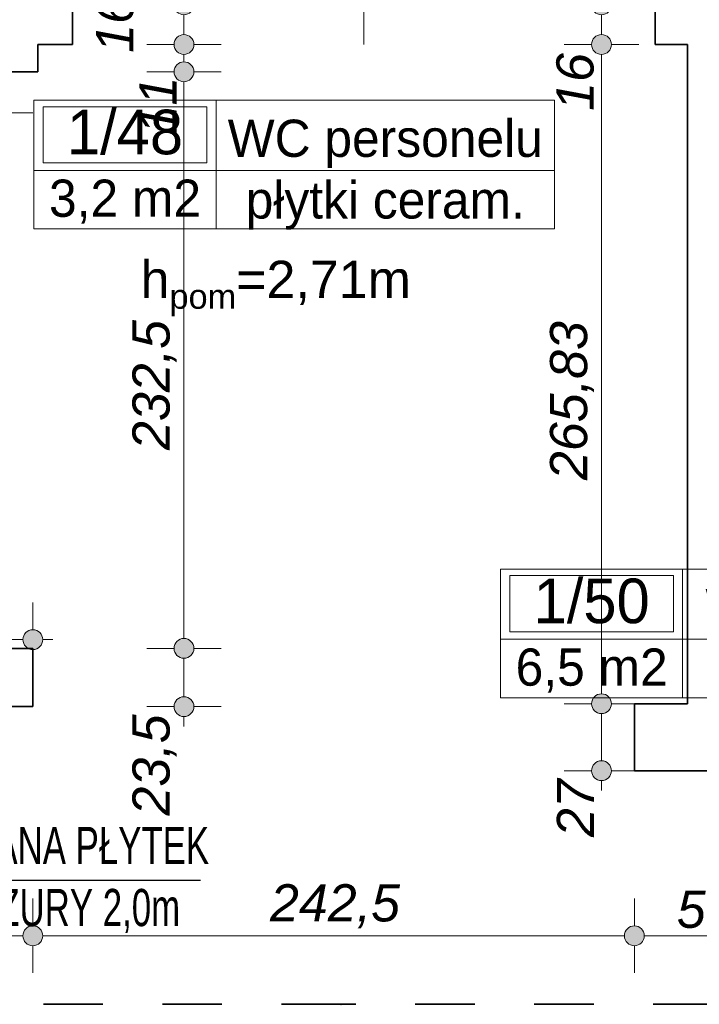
# Model space of a CAD drawing. Header units: millimetres. Extents: x -50073 to 84772, y -78870 to -35317.
# Tile 85 of 125: x 32312 to 35052, y -60131 to -56161. Entities that reach past the tile are written whole.
import ezdxf
from ezdxf.enums import TextEntityAlignment as Align

# ---------------------------------------------------------------- set-up
doc = ezdxf.new("R2010")
doc.units = ezdxf.units.MM
doc.header["$MEASUREMENT"] = 0
doc.linetypes.add('Przerywana', pattern=[480, 240, -240])
for name, color, linetype, lineweight in [('0_Nr_pióra__3', 7, 'Continuous', 20), ('_podkład_Nr_pióra__1', 7, 'Continuous', 0), ('Konstrukcja - Ściany zew_Nr_pióra__6', 7, 'Continuous', 35), ('Metryczki pomieszczeń ArchiCADa_Nr_pióra__1', 7, 'Continuous', 0), ('Wymiarowanie - Ogólne_Nr_pióra__82', 114, 'Continuous', 13), ('Znaczniki - Przekroje_Nr_pióra__5', 7, 'Continuous', 35), ('Znaczniki drzwi ArchiCADa_Nr_pióra__1', 7, 'Continuous', 0)]:
    doc.layers.add(name, color=color, linetype=linetype, lineweight=lineweight)
doc.layers.add('Elementy modelu - Strefy', color=7, linetype='Continuous')
doc.layers.add('Wymiarowanie - Ogólne', color=7, linetype='Continuous')
doc.styles.add('GENERATED_STYLE_1', font='txt')
doc.styles.add('GENERATED_STYLE_2', font='txt')
doc.styles.add('GENERATED_STYLE_3', font='txt')
doc.styles.add('GENERATED_STYLE_4', font='txt')
doc.dimstyles.new('GENERATED_STYLE__1', dxfattribs={"dimtxt": 150, "dimasz": 152, "dimexe": 0.18, "dimexo": 0, "dimgap": 0.09, "dimtad": 1, "dimlfac": 0.1, "dimzin": 0, "dimdsep": 46, "dimtxsty": 'GENERATED_STYLE_3', "dimblk": 'ARROWHEAD_11', "dimblk1": 'ARROWHEAD_11', "dimblk2": 'ARROWHEAD_11', "dimcen": 0.09, "dimclrd": 114, "dimclre": 114, "dimclrt": 114, "dimazin": 0, "dimtfac": 1, "dimtdec": 4, "dimtmove": 0, "dimatfit": 3, "dimfxl": 1, "dimtolj": 1, "dimtzin": 0, "dimarcsym": 0})
doc.dimstyles.new('GENERATED_STYLE__2', dxfattribs={"dimtxt": 150, "dimasz": 152, "dimexe": 0.18, "dimexo": 0, "dimgap": 0.09, "dimtad": 1, "dimtih": 1, "dimtoh": 1, "dimlfac": 0.1, "dimzin": 0, "dimdsep": 46, "dimtxsty": 'GENERATED_STYLE_3', "dimblk": 'ARROWHEAD_11', "dimblk1": 'ARROWHEAD_11', "dimblk2": 'ARROWHEAD_11', "dimcen": 0.09, "dimclrd": 114, "dimclre": 114, "dimclrt": 114, "dimazin": 0, "dimtfac": 1, "dimtdec": 4, "dimtmove": 0, "dimatfit": 3, "dimfxl": 1, "dimtolj": 1, "dimtzin": 0, "dimarcsym": 0})

# ---------------------------------------------------------------- blocks, each defined once
blk = doc.blocks.new('WC personelu_1_48_48', base_point=(33103.4, -56768.4))
at = {"layer": 'Metryczki pomieszczeń ArchiCADa_Nr_pióra__1', "linetype": 'Continuous'}
for p, q in [((32369.3, -56485.6), (34468.5, -56485.6)), ((32369.3, -57004.1), (32369.3, -56485.6)), ((33103.4, -56485.6), (33103.4, -57004.1)), ((34468.5, -56485.6), (34468.5, -57004.1)), ((32406, -56511.5), (33066.7, -56511.5)), ((32406, -56737.8), (32406, -56511.5)), ((33066.7, -56511.5), (33066.7, -56737.8)), ((32369.3, -56768.4), (34468.5, -56768.4)), ((33066.7, -56737.8), (32406, -56737.8)), ((34468.5, -57004.1), (32369.3, -57004.1))]:
    blk.add_line(p, q, dxfattribs=at)
at = {"layer": 'Metryczki pomieszczeń ArchiCADa_Nr_pióra__1'}
for tag, height, style, p in [('ROOM_NUMBER', 180, 'GENERATED_STYLE_2', (32736.4, -56613.5)), ('ROOM_NAME', 150, 'GENERATED_STYLE_1', (33785.9, -56638.8)), ('ROOM_CALC_AREA', 150, 'GENERATED_STYLE_1', (32736.4, -56880.5)), ('floor_f', 150, 'GENERATED_STYLE_1', (33785.9, -56887.5))]:
    blk.add_attdef(tag, text='', height=height, dxfattribs=dict(at, style=style)).set_placement(p, align=Align.MIDDLE_CENTER)
blk = doc.blocks.new('Winda pacjentów przed oper_1_50_55', base_point=(34985.3, -58659.2))
at = {"layer": 'Metryczki pomieszczeń ArchiCADa_Nr_pióra__1', "linetype": 'Continuous'}
for p, q in [((34251.2, -58376.4), (37711.2, -58376.4)), ((34251.2, -58894.9), (34251.2, -58376.4)), ((34287.9, -58402.3), (34948.6, -58402.3)), ((34287.9, -58628.6), (34287.9, -58402.3)), ((34948.6, -58402.3), (34948.6, -58628.6)), ((34985.3, -58376.4), (34985.3, -58894.9)), ((37711.2, -58376.4), (37711.2, -58894.9)), ((34948.6, -58628.6), (34287.9, -58628.6)), ((34251.2, -58659.2), (37711.2, -58659.2)), ((37711.2, -58894.9), (34251.2, -58894.9))]:
    blk.add_line(p, q, dxfattribs=at)
at = {"layer": 'Metryczki pomieszczeń ArchiCADa_Nr_pióra__1'}
for tag, height, style, p in [('ROOM_NUMBER', 180, 'GENERATED_STYLE_2', (34618.3, -58504.3)), ('ROOM_NAME', 150, 'GENERATED_STYLE_1', (36348.2, -58530.8)), ('floor_f', 150, 'GENERATED_STYLE_1', (36348.2, -58756.7)), ('ROOM_CALC_AREA', 150, 'GENERATED_STYLE_1', (34618.3, -58771.3))]:
    blk.add_attdef(tag, text='', height=height, dxfattribs=dict(at, style=style)).set_placement(p, align=Align.MIDDLE_CENTER)
blk = doc.blocks.new('*D304')
at = {"layer": 'Wymiarowanie - Ogólne_Nr_pióra__82', "linetype": 'Continuous'}
for points in [[(29854.6, -59854.8), (29851.6, -59839.5), (29842.9, -59826.5), (29829.9, -59817.9), (29814.6, -59814.8), (29799.3, -59817.9), (29786.3, -59826.5), (29777.6, -59839.5), (29774.6, -59854.8), (29777.6, -59870.1), (29786.3, -59883.1), (29799.3, -59891.8), (29814.6, -59894.8), (29829.9, -59891.8), (29842.9, -59883.1), (29851.6, -59870.1)], [(32404.6, -59854.8), (32401.6, -59839.5), (32392.9, -59826.5), (32379.9, -59817.9), (32364.6, -59814.8), (32349.3, -59817.9), (32336.3, -59826.5), (32327.6, -59839.5), (32324.6, -59854.8), (32327.6, -59870.1), (32336.3, -59883.1), (32349.3, -59891.8), (32364.6, -59894.8), (32379.9, -59891.8), (32392.9, -59883.1), (32401.6, -59870.1)]]:
    blk.add_hatch(color=256, dxfattribs=at).paths.add_polyline_path(points)
for p, q in [((29814.6, -59814.8), (29814.6, -59704.8)), ((32364.6, -59814.8), (32364.6, -59704.8)), ((29854.6, -59854.8), (32324.6, -59854.8)), ((29814.6, -60004.8), (29814.6, -59894.8)), ((32364.6, -60004.8), (32364.6, -59894.8))]:
    blk.add_line(p, q, dxfattribs=at)
for centre in [(29814.6, -59854.8), (32364.6, -59854.8)]:
    blk.add_circle(centre, 40, dxfattribs=at)
at = {"layer": 'Wymiarowanie - Ogólne_Nr_pióra__82', "insert": (30918.9, -59824.8), "char_height": 150, "attachment_point": 7, "style": 'GENERATED_STYLE_3'}
blk.add_mtext('\\A1;{\\fArial|b0|i1|c238|p38;255}', dxfattribs=at)
blk = doc.blocks.new('ARROWHEAD_11')
at = {"color": 0, "linetype": 'Continuous', "lineweight": 0}
blk.add_line((0, 0), (-1, 0), dxfattribs=at)
at = {"color": 0, "linetype": 'Continuous', "lineweight": 0, "const_width": 0.25, "flags": 128}
blk.add_lwpolyline([(-0.125, 0, 1), (0.125, 0, 1)], format="xyb", close=True, dxfattribs=at)
blk = doc.blocks.new('*D305')
at = {"layer": 'Wymiarowanie - Ogólne_Nr_pióra__82', "linetype": 'Continuous'}
for points in [[(32404.6, -59854.8), (32401.6, -59839.5), (32392.9, -59826.5), (32379.9, -59817.9), (32364.6, -59814.8), (32349.3, -59817.9), (32336.3, -59826.5), (32327.6, -59839.5), (32324.6, -59854.8), (32327.6, -59870.1), (32336.3, -59883.1), (32349.3, -59891.8), (32364.6, -59894.8), (32379.9, -59891.8), (32392.9, -59883.1), (32401.6, -59870.1)], [(34830.5, -59854.8), (34827.5, -59839.5), (34818.8, -59826.5), (34805.8, -59817.9), (34790.5, -59814.8), (34775.2, -59817.9), (34762.2, -59826.5), (34753.6, -59839.5), (34750.5, -59854.8), (34753.6, -59870.1), (34762.2, -59883.1), (34775.2, -59891.8), (34790.5, -59894.8), (34805.8, -59891.8), (34818.8, -59883.1), (34827.5, -59870.1)]]:
    blk.add_hatch(color=256, dxfattribs=at).paths.add_polyline_path(points)
for p, q in [((32364.6, -59814.8), (32364.6, -59704.8)), ((34790.5, -59814.8), (34790.5, -59704.8)), ((32404.6, -59854.8), (34750.5, -59854.8)), ((32364.6, -60004.8), (32364.6, -59894.8)), ((34790.5, -60004.8), (34790.5, -59894.8))]:
    blk.add_line(p, q, dxfattribs=at)
for centre in [(32364.6, -59854.8), (34790.5, -59854.8)]:
    blk.add_circle(centre, 40, dxfattribs=at)
at = {"layer": 'Wymiarowanie - Ogólne_Nr_pióra__82', "insert": (33321.1, -59824.8), "char_height": 150, "attachment_point": 7, "style": 'GENERATED_STYLE_3'}
blk.add_mtext('\\A1;{\\fArial|b0|i1|c238|p38;242,5}', dxfattribs=at)
blk = doc.blocks.new('*D306')
at = {"layer": 'Wymiarowanie - Ogólne_Nr_pióra__82', "linetype": 'Continuous'}
for points in [[(34830.5, -59854.8), (34827.5, -59839.5), (34818.8, -59826.5), (34805.8, -59817.9), (34790.5, -59814.8), (34775.2, -59817.9), (34762.2, -59826.5), (34753.6, -59839.5), (34750.5, -59854.8), (34753.6, -59870.1), (34762.2, -59883.1), (34775.2, -59891.8), (34790.5, -59894.8), (34805.8, -59891.8), (34818.8, -59883.1), (34827.5, -59870.1)], [(35400.5, -59854.8), (35397.5, -59839.5), (35388.8, -59826.5), (35375.8, -59817.9), (35360.5, -59814.8), (35345.2, -59817.9), (35332.2, -59826.5), (35323.6, -59839.5), (35320.5, -59854.8), (35323.6, -59870.1), (35332.2, -59883.1), (35345.2, -59891.8), (35360.5, -59894.8), (35375.8, -59891.8), (35388.8, -59883.1), (35397.5, -59870.1)]]:
    blk.add_hatch(color=256, dxfattribs=at).paths.add_polyline_path(points)
for p, q in [((34790.5, -59814.8), (34790.5, -59704.8)), ((35360.5, -59814.8), (35360.5, -59704.8)), ((34830.5, -59854.8), (35320.5, -59854.8)), ((34790.5, -60004.8), (34790.5, -59894.8)), ((35360.5, -60004.8), (35360.5, -59894.8))]:
    blk.add_line(p, q, dxfattribs=at)
for centre in [(34790.5, -59854.8), (35360.5, -59854.8)]:
    blk.add_circle(centre, 40, dxfattribs=at)
at = {"layer": 'Wymiarowanie - Ogólne_Nr_pióra__82', "insert": (34961.7, -59824.8), "char_height": 150, "attachment_point": 7, "style": 'GENERATED_STYLE_3'}
blk.add_mtext('\\A1;{\\fArial|b0|i1|c238|p38;57}', dxfattribs=at)
blk = doc.blocks.new('*D349')
at = {"layer": 'Wymiarowanie - Ogólne_Nr_pióra__82', "linetype": 'Continuous'}
for points in [[(33014.1, -58695.7), (33011.1, -58680.4), (33002.4, -58667.4), (32989.4, -58658.7), (32974.1, -58655.7), (32958.8, -58658.7), (32945.8, -58667.4), (32937.1, -58680.4), (32934.1, -58695.7), (32937.1, -58711), (32945.8, -58724), (32958.8, -58732.6), (32974.1, -58735.7), (32989.4, -58732.6), (33002.4, -58724), (33011.1, -58711)], [(33014.1, -58930.7), (33011.1, -58915.4), (33002.4, -58902.4), (32989.4, -58893.7), (32974.1, -58890.7), (32958.8, -58893.7), (32945.8, -58902.4), (32937.1, -58915.4), (32934.1, -58930.7), (32937.1, -58946), (32945.8, -58959), (32958.8, -58967.6), (32974.1, -58970.7), (32989.4, -58967.6), (33002.4, -58959), (33011.1, -58946)]]:
    blk.add_hatch(color=256, dxfattribs=at).paths.add_polyline_path(points)
for p, q in [((32934.1, -58695.7), (32824.1, -58695.7)), ((33124.1, -58695.7), (33014.1, -58695.7)), ((32974.1, -58890.7), (32974.1, -58735.7)), ((32934.1, -58930.7), (32824.1, -58930.7)), ((33124.1, -58930.7), (33014.1, -58930.7)), ((32974.1, -59010.7), (32974.1, -58970.7))]:
    blk.add_line(p, q, dxfattribs=at)
for centre in [(32974.1, -58695.7), (32974.1, -58930.7)]:
    blk.add_circle(centre, 40, dxfattribs=at)
at = {"layer": 'Wymiarowanie - Ogólne_Nr_pióra__82', "insert": (32944.1, -59369.8), "char_height": 150, "attachment_point": 7, "rotation": 90, "style": 'GENERATED_STYLE_3'}
blk.add_mtext('\\A1;{\\fArial|b0|i1|c238|p38;23,5}', dxfattribs=at)
blk = doc.blocks.new('*D350')
at = {"layer": 'Wymiarowanie - Ogólne_Nr_pióra__82', "linetype": 'Continuous'}
for points in [[(33014.1, -56370.7), (33011.1, -56355.4), (33002.4, -56342.4), (32989.4, -56333.7), (32974.1, -56330.7), (32958.8, -56333.7), (32945.8, -56342.4), (32937.1, -56355.4), (32934.1, -56370.7), (32937.1, -56386), (32945.8, -56399), (32958.8, -56407.6), (32974.1, -56410.7), (32989.4, -56407.6), (33002.4, -56399), (33011.1, -56386)], [(33014.1, -58695.7), (33011.1, -58680.4), (33002.4, -58667.4), (32989.4, -58658.7), (32974.1, -58655.7), (32958.8, -58658.7), (32945.8, -58667.4), (32937.1, -58680.4), (32934.1, -58695.7), (32937.1, -58711), (32945.8, -58724), (32958.8, -58732.6), (32974.1, -58735.7), (32989.4, -58732.6), (33002.4, -58724), (33011.1, -58711)]]:
    blk.add_hatch(color=256, dxfattribs=at).paths.add_polyline_path(points)
for p, q in [((32934.1, -56370.7), (32824.1, -56370.7)), ((33124.1, -56370.7), (33014.1, -56370.7)), ((32974.1, -58655.7), (32974.1, -56410.7)), ((32934.1, -58695.7), (32824.1, -58695.7)), ((33124.1, -58695.7), (33014.1, -58695.7))]:
    blk.add_line(p, q, dxfattribs=at)
for centre in [(32974.1, -56370.7), (32974.1, -58695.7)]:
    blk.add_circle(centre, 40, dxfattribs=at)
at = {"layer": 'Wymiarowanie - Ogólne_Nr_pióra__82', "char_height": 150, "attachment_point": 7, "rotation": 90, "style": 'GENERATED_STYLE_3'}
for s, insert in [('\\A1;{\\fArial|b0|i1|c238|p38;11}', (32944.1, -56623.3)), ('\\A1;{\\fArial|b0|i1|c238|p38;232,5}', (32944.1, -57895.9))]:
    blk.add_mtext(s, dxfattribs=dict(at, insert=insert))
blk = doc.blocks.new('*D351')
at = {"layer": 'Wymiarowanie - Ogólne_Nr_pióra__82', "linetype": 'Continuous'}
for points in [[(33014.1, -56260.7), (33011.1, -56245.4), (33002.4, -56232.4), (32989.4, -56223.7), (32974.1, -56220.7), (32958.8, -56223.7), (32945.8, -56232.4), (32937.1, -56245.4), (32934.1, -56260.7), (32937.1, -56276), (32945.8, -56289), (32958.8, -56297.6), (32974.1, -56300.7), (32989.4, -56297.6), (33002.4, -56289), (33011.1, -56276)], [(33014.1, -56370.7), (33011.1, -56355.4), (33002.4, -56342.4), (32989.4, -56333.7), (32974.1, -56330.7), (32958.8, -56333.7), (32945.8, -56342.4), (32937.1, -56355.4), (32934.1, -56370.7), (32937.1, -56386), (32945.8, -56399), (32958.8, -56407.6), (32974.1, -56410.7), (32989.4, -56407.6), (33002.4, -56399), (33011.1, -56386)]]:
    blk.add_hatch(color=256, dxfattribs=at).paths.add_polyline_path(points)
for p, q in [((32934.1, -56260.7), (32824.1, -56260.7)), ((33124.1, -56260.7), (33014.1, -56260.7)), ((32974.1, -56330.7), (32974.1, -56300.7)), ((32934.1, -56370.7), (32824.1, -56370.7)), ((33124.1, -56370.7), (33014.1, -56370.7))]:
    blk.add_line(p, q, dxfattribs=at)
for centre in [(32974.1, -56260.7), (32974.1, -56370.7)]:
    blk.add_circle(centre, 40, dxfattribs=at)
at = {"layer": 'Wymiarowanie - Ogólne_Nr_pióra__82', "insert": (32771.6, -56294.5), "char_height": 150, "attachment_point": 7, "rotation": 90, "style": 'GENERATED_STYLE_3'}
blk.add_mtext('\\A1;{\\fArial|b0|i1|c238|p38;16}', dxfattribs=at)
blk = doc.blocks.new('*D352')
at = {"layer": 'Wymiarowanie - Ogólne_Nr_pióra__82', "linetype": 'Continuous'}
for points in [[(33014.1, -56100.7), (33011.1, -56085.4), (33002.4, -56072.4), (32989.4, -56063.7), (32974.1, -56060.7), (32958.8, -56063.7), (32945.8, -56072.4), (32937.1, -56085.4), (32934.1, -56100.7), (32937.1, -56116), (32945.8, -56129), (32958.8, -56137.6), (32974.1, -56140.7), (32989.4, -56137.6), (33002.4, -56129), (33011.1, -56116)], [(33014.1, -56260.7), (33011.1, -56245.4), (33002.4, -56232.4), (32989.4, -56223.7), (32974.1, -56220.7), (32958.8, -56223.7), (32945.8, -56232.4), (32937.1, -56245.4), (32934.1, -56260.7), (32937.1, -56276), (32945.8, -56289), (32958.8, -56297.6), (32974.1, -56300.7), (32989.4, -56297.6), (33002.4, -56289), (33011.1, -56276)]]:
    blk.add_hatch(color=256, dxfattribs=at).paths.add_polyline_path(points)
for p, q in [((32934.1, -56100.7), (32824.1, -56100.7)), ((33124.1, -56100.7), (33014.1, -56100.7)), ((32974.1, -56220.7), (32974.1, -56140.7)), ((32934.1, -56260.7), (32824.1, -56260.7)), ((33124.1, -56260.7), (33014.1, -56260.7))]:
    blk.add_line(p, q, dxfattribs=at)
for centre in [(32974.1, -56100.7), (32974.1, -56260.7)]:
    blk.add_circle(centre, 40, dxfattribs=at)
blk = doc.blocks.new('*D360')
at = {"layer": 'Wymiarowanie - Ogólne_Nr_pióra__82', "linetype": 'Continuous'}
for points in [[(34698.1, -58919), (34695, -58903.7), (34686.3, -58890.7), (34673.4, -58882.1), (34658.1, -58879), (34642.7, -58882.1), (34629.8, -58890.7), (34621.1, -58903.7), (34618.1, -58919), (34621.1, -58934.3), (34629.8, -58947.3), (34642.7, -58956), (34658.1, -58959), (34673.4, -58956), (34686.3, -58947.3), (34695, -58934.3)], [(34698.1, -59189), (34695, -59173.7), (34686.3, -59160.7), (34673.4, -59152.1), (34658.1, -59149), (34642.7, -59152.1), (34629.8, -59160.7), (34621.1, -59173.7), (34618.1, -59189), (34621.1, -59204.3), (34629.8, -59217.3), (34642.7, -59226), (34658.1, -59229), (34673.4, -59226), (34686.3, -59217.3), (34695, -59204.3)]]:
    blk.add_hatch(color=256, dxfattribs=at).paths.add_polyline_path(points)
for p, q in [((34618.1, -58919), (34508.1, -58919)), ((34808.1, -58919), (34698.1, -58919)), ((34658.1, -59149), (34658.1, -58959)), ((34618.1, -59189), (34508.1, -59189)), ((34808.1, -59189), (34698.1, -59189)), ((34658.1, -59269), (34658.1, -59229))]:
    blk.add_line(p, q, dxfattribs=at)
for centre in [(34658.1, -58919), (34658.1, -59189)]:
    blk.add_circle(centre, 40, dxfattribs=at)
at = {"layer": 'Wymiarowanie - Ogólne_Nr_pióra__82', "insert": (34628.1, -59456.7), "char_height": 150, "attachment_point": 7, "rotation": 90, "style": 'GENERATED_STYLE_3'}
blk.add_mtext('\\A1;{\\fArial|b0|i1|c238|p38;27}', dxfattribs=at)
blk = doc.blocks.new('*D361')
at = {"layer": 'Wymiarowanie - Ogólne_Nr_pióra__82', "linetype": 'Continuous'}
for points in [[(34698.1, -56260.7), (34695, -56245.4), (34686.3, -56232.4), (34673.4, -56223.7), (34658.1, -56220.7), (34642.7, -56223.7), (34629.8, -56232.4), (34621.1, -56245.4), (34618.1, -56260.7), (34621.1, -56276), (34629.8, -56289), (34642.7, -56297.6), (34658.1, -56300.7), (34673.4, -56297.6), (34686.3, -56289), (34695, -56276)], [(34698.1, -58919), (34695, -58903.7), (34686.3, -58890.7), (34673.4, -58882.1), (34658.1, -58879), (34642.7, -58882.1), (34629.8, -58890.7), (34621.1, -58903.7), (34618.1, -58919), (34621.1, -58934.3), (34629.8, -58947.3), (34642.7, -58956), (34658.1, -58959), (34673.4, -58956), (34686.3, -58947.3), (34695, -58934.3)]]:
    blk.add_hatch(color=256, dxfattribs=at).paths.add_polyline_path(points)
for p, q in [((34618.1, -56260.7), (34508.1, -56260.7)), ((34808.1, -56260.7), (34698.1, -56260.7)), ((34658.1, -58879), (34658.1, -56300.7)), ((34618.1, -58919), (34508.1, -58919)), ((34808.1, -58919), (34698.1, -58919))]:
    blk.add_line(p, q, dxfattribs=at)
for centre in [(34658.1, -56260.7), (34658.1, -58919)]:
    blk.add_circle(centre, 40, dxfattribs=at)
at = {"layer": 'Wymiarowanie - Ogólne_Nr_pióra__82', "char_height": 150, "attachment_point": 7, "rotation": 90, "style": 'GENERATED_STYLE_3'}
for s, insert in [('\\A1;{\\fArial|b0|i1|c238|p38;16}', (34628.1, -56528.3)), ('\\A1;{\\fArial|b0|i1|c238|p38;265,83}', (34628.1, -58017.1))]:
    blk.add_mtext(s, dxfattribs=dict(at, insert=insert))
blk = doc.blocks.new('*D362')
at = {"layer": 'Wymiarowanie - Ogólne_Nr_pióra__82', "linetype": 'Continuous'}
for points in [[(34698.1, -56100.7), (34695, -56085.4), (34686.3, -56072.4), (34673.4, -56063.7), (34658.1, -56060.7), (34642.7, -56063.7), (34629.8, -56072.4), (34621.1, -56085.4), (34618.1, -56100.7), (34621.1, -56116), (34629.8, -56129), (34642.7, -56137.6), (34658.1, -56140.7), (34673.4, -56137.6), (34686.3, -56129), (34695, -56116)], [(34698.1, -56260.7), (34695, -56245.4), (34686.3, -56232.4), (34673.4, -56223.7), (34658.1, -56220.7), (34642.7, -56223.7), (34629.8, -56232.4), (34621.1, -56245.4), (34618.1, -56260.7), (34621.1, -56276), (34629.8, -56289), (34642.7, -56297.6), (34658.1, -56300.7), (34673.4, -56297.6), (34686.3, -56289), (34695, -56276)]]:
    blk.add_hatch(color=256, dxfattribs=at).paths.add_polyline_path(points)
for p, q in [((34618.1, -56100.7), (34508.1, -56100.7)), ((34808.1, -56100.7), (34698.1, -56100.7)), ((34658.1, -56220.7), (34658.1, -56140.7)), ((34618.1, -56260.7), (34508.1, -56260.7)), ((34808.1, -56260.7), (34698.1, -56260.7))]:
    blk.add_line(p, q, dxfattribs=at)
for centre in [(34658.1, -56100.7), (34658.1, -56260.7)]:
    blk.add_circle(centre, 40, dxfattribs=at)
blk = doc.blocks.new('*D385')
at = {"layer": 'Wymiarowanie - Ogólne_Nr_pióra__82', "linetype": 'Continuous'}
for points in [[(32254.6, -58660.6), (32251.6, -58645.2), (32242.9, -58632.3), (32229.9, -58623.6), (32214.6, -58620.6), (32199.3, -58623.6), (32186.3, -58632.3), (32177.6, -58645.2), (32174.6, -58660.6), (32177.6, -58675.9), (32186.3, -58688.8), (32199.3, -58697.5), (32214.6, -58700.6), (32229.9, -58697.5), (32242.9, -58688.8), (32251.6, -58675.9)], [(32404.6, -58660.6), (32401.6, -58645.2), (32392.9, -58632.3), (32379.9, -58623.6), (32364.6, -58620.6), (32349.3, -58623.6), (32336.3, -58632.3), (32327.6, -58645.2), (32324.6, -58660.6), (32327.6, -58675.9), (32336.3, -58688.8), (32349.3, -58697.5), (32364.6, -58700.6), (32379.9, -58697.5), (32392.9, -58688.8), (32401.6, -58675.9)]]:
    blk.add_hatch(color=256, dxfattribs=at).paths.add_polyline_path(points)
for p, q in [((32214.6, -58620.6), (32214.6, -58510.6)), ((32364.6, -58620.6), (32364.6, -58510.6)), ((32254.6, -58660.6), (32324.6, -58660.6)), ((32404.6, -58660.6), (32444.6, -58660.6)), ((32214.6, -58810.6), (32214.6, -58700.6)), ((32364.6, -58810.6), (32364.6, -58700.6))]:
    blk.add_line(p, q, dxfattribs=at)
for centre in [(32214.6, -58660.6), (32364.6, -58660.6)]:
    blk.add_circle(centre, 40, dxfattribs=at)

msp = doc.modelspace()

# ---------------------------------------------------------------- linework, layer by layer
at = {"color": 10}
msp.add_line((33040.756, -59632.411), (31747.892, -59632.411), dxfattribs=at)
at = {"layer": '_podkład_Nr_pióra__1', "linetype": 'Continuous'}
msp.add_line((32364.037, -56536.175), (30858.238, -56536.175), dxfattribs=at)
at = {"layer": 'Konstrukcja - Ściany zew_Nr_pióra__6', "linetype": 'Continuous'}
for p, q in [((32524.596, -56260.678), (32524.596, -56100.678)), ((34874.596, -56260.678), (34874.596, -56100.678))]:
    msp.add_line(p, q, dxfattribs=at)
at = {"layer": 'Konstrukcja - Ściany zew_Nr_pióra__6', "linetype": 'Continuous', "flags": 128}
for points in [[(32384.596, -56370.678), (32384.596, -56260.678)], [(32384.596, -56260.678), (32524.596, -56260.678)], [(34874.596, -56260.678), (35004.596, -56260.678)], [(35004.596, -56260.678), (35004.596, -58919.024)], [(32234.596, -56370.678), (32384.596, -56370.678)], [(32364.596, -58695.678), (32214.596, -58695.678)], [(32364.596, -58930.678), (32364.596, -58695.678)], [(35004.596, -58919.024), (34790.513, -58919.024)], [(34790.513, -58919.024), (34790.513, -59189.024)], [(29814.596, -58930.678), (32364.596, -58930.678)], [(34790.513, -59189.024), (35360.513, -59189.024)]]:
    msp.add_lwpolyline(points, dxfattribs=at)
at = {"layer": 'Znaczniki - Przekroje_Nr_pióra__5', "linetype": 'Przerywana'}
for p, q in [((33606.975, -60131.057), (32106.975, -60131.057)), ((35106.975, -60131.057), (33606.975, -60131.057))]:
    msp.add_line(p, q, dxfattribs=at)
msp.add_point((33606.975, -60131.057), dxfattribs=at)
at = {"layer": 'Znaczniki drzwi ArchiCADa_Nr_pióra__1', "linetype": 'Continuous'}
msp.add_line((33699.596, -55700.678), (33699.596, -56260.678), dxfattribs=at)

# ---------------------------------------------------------------- block references
at = {"layer": 'Elementy modelu - Strefy', "linetype": 'Continuous'}
ref = msp.add_blockref('WC personelu_1_48_48', (33103.373, -56768.433), dxfattribs=at)
ref.add_attrib('ROOM_NAME', 'WC personelu', dxfattribs={"layer": 'Metryczki pomieszczeń ArchiCADa_Nr_pióra__1', "color": 7, "height": 150, "style": 'GENERATED_STYLE_1'}).set_placement((33785.935, -56638.847), align=Align.MIDDLE_CENTER)
ref.add_attrib('ROOM_NUMBER', '1/48', dxfattribs={"layer": 'Metryczki pomieszczeń ArchiCADa_Nr_pióra__1', "color": 7, "height": 180, "style": 'GENERATED_STYLE_2'}).set_placement((32736.353, -56613.546), align=Align.MIDDLE_CENTER)
ref.add_attrib('ROOM_CALC_AREA', '3,2 m2', dxfattribs={"layer": 'Metryczki pomieszczeń ArchiCADa_Nr_pióra__1', "color": 7, "height": 150, "style": 'GENERATED_STYLE_1'}).set_placement((32736.353, -56880.484), align=Align.MIDDLE_CENTER)
ref.add_attrib('floor_f', 'płytki ceram.', dxfattribs={"layer": 'Metryczki pomieszczeń ArchiCADa_Nr_pióra__1', "color": 7, "height": 150, "style": 'GENERATED_STYLE_1'}).set_placement((33785.935, -56887.53), align=Align.MIDDLE_CENTER)
ref = msp.add_blockref('Winda pacjentów przed oper_1_50_55', (34985.286, -58659.215), dxfattribs=at)
ref.add_attrib('ROOM_NAME', 'Winda pacjentów przed oper', dxfattribs={"layer": 'Metryczki pomieszczeń ArchiCADa_Nr_pióra__1', "color": 7, "height": 150, "style": 'GENERATED_STYLE_1'}).set_placement((36348.249, -58530.812), align=Align.MIDDLE_CENTER)
ref.add_attrib('ROOM_NUMBER', '1/50', dxfattribs={"layer": 'Metryczki pomieszczeń ArchiCADa_Nr_pióra__1', "color": 7, "height": 180, "style": 'GENERATED_STYLE_2'}).set_placement((34618.266, -58504.266), align=Align.MIDDLE_CENTER)
ref.add_attrib('ROOM_CALC_AREA', '6,5 m2', dxfattribs={"layer": 'Metryczki pomieszczeń ArchiCADa_Nr_pióra__1', "color": 7, "height": 150, "style": 'GENERATED_STYLE_1'}).set_placement((34618.266, -58771.266), align=Align.MIDDLE_CENTER)
ref.add_attrib('floor_f', '-', dxfattribs={"layer": 'Metryczki pomieszczeń ArchiCADa_Nr_pióra__1', "color": 7, "height": 150, "style": 'GENERATED_STYLE_1'}).set_placement((36348.249, -58756.712), align=Align.MIDDLE_CENTER)

# ---------------------------------------------------------------- texts
at = {"layer": '0_Nr_pióra__3', "linetype": 'Continuous', "char_height": 150, "attachment_point": 2, "style": 'GENERATED_STYLE_4'}
for s, insert in [('\\A1;{\\fArial|b0|i0|c0|p38;h\\fArial|b0|i0|c0|p38;\\A1{\\H.66x;\\S ^ pom;}\\fArial|b0|i0|c0|p38;=2,71m}', (33344.32, -57088.825)), ('{\\A1;\\W0.7;\\C10;WYMIANA PŁYTEK \\PGLAZURY 2,0m}', (32451.535, -59415.819))]:
    msp.add_mtext(s, dxfattribs=dict(at, insert=insert))

# ---------------------------------------------------------------- dimensions: what is measured, and where the dimension line sits
at = {"layer": 'Wymiarowanie - Ogólne', "color": 114, "linetype": 'Continuous', "lineweight": 13}
for base, p1, p2, picture, middle in [((32974.104, -56100.678), (32524.596, -56260.678), (32524.596, -56100.678), '*D352', (32696.604, -56180.678)), ((34658.055, -56100.678), (34874.596, -56260.678), (34874.596, -56100.678), '*D362', (34553.055, -56414.507)), ((32974.104, -56260.678), (32384.596, -56370.678), (32524.596, -56260.678), '*D351', (32869.104, -56516.964)), ((34658.055, -56260.678), (34790.513, -58919.024), (34874.596, -56260.678), '*D361', (34553.055, -57703.68)), ((32974.104, -56370.678), (32364.596, -58695.678), (32384.596, -56370.678), '*D350', (32869.104, -57639.464)), ((32974.104, -58695.678), (32364.596, -58930.678), (32364.596, -58695.678), '*D349', (32869.104, -59170.221)), ((34658.055, -58919.024), (34790.513, -59189.024), (34790.513, -58919.024), '*D360', (34553.055, -59342.853))]:
    dim = msp.add_linear_dim(base=base, p1=p1, p2=p2, angle=90, dimstyle='GENERATED_STYLE__1', dxfattribs=at)
    dim.commit()
    dim.dimension.update_dxf_attribs({"geometry": picture, "text_midpoint": middle, "dimtype": 160, "text_rotation": 90})
for base, p1, p2, picture, middle in [((32364.596, -58660.55), (32214.596, -58806.211), (32364.596, -58731.211), '*D385', (32060.767, -58555.55)), ((32364.596, -59854.834), (29814.596, -58930.678), (32364.596, -58930.678), '*D304', (31089.596, -59749.834)), ((35360.513, -59854.834), (34790.513, -59189.024), (35360.513, -59189.024), '*D306', (35075.513, -59749.834))]:
    dim = msp.add_linear_dim(base=base, p1=p1, p2=p2, dimstyle='GENERATED_STYLE__2', dxfattribs=at)
    dim.commit()
    dim.dimension.update_dxf_attribs({"geometry": picture, "text_midpoint": middle, "dimtype": 160})
dim = msp.add_linear_dim(base=(34790.513, -59854.834), p1=(32364.596, -58930.678), p2=(34790.513, -59189.024), text='242,5', dimstyle='GENERATED_STYLE__2', dxfattribs=at)
dim.commit()
dim.dimension.update_dxf_attribs({"geometry": '*D305', "text_midpoint": (33577.555, -59749.834), "dimtype": 160})

doc.saveas('drawing.dxf')
